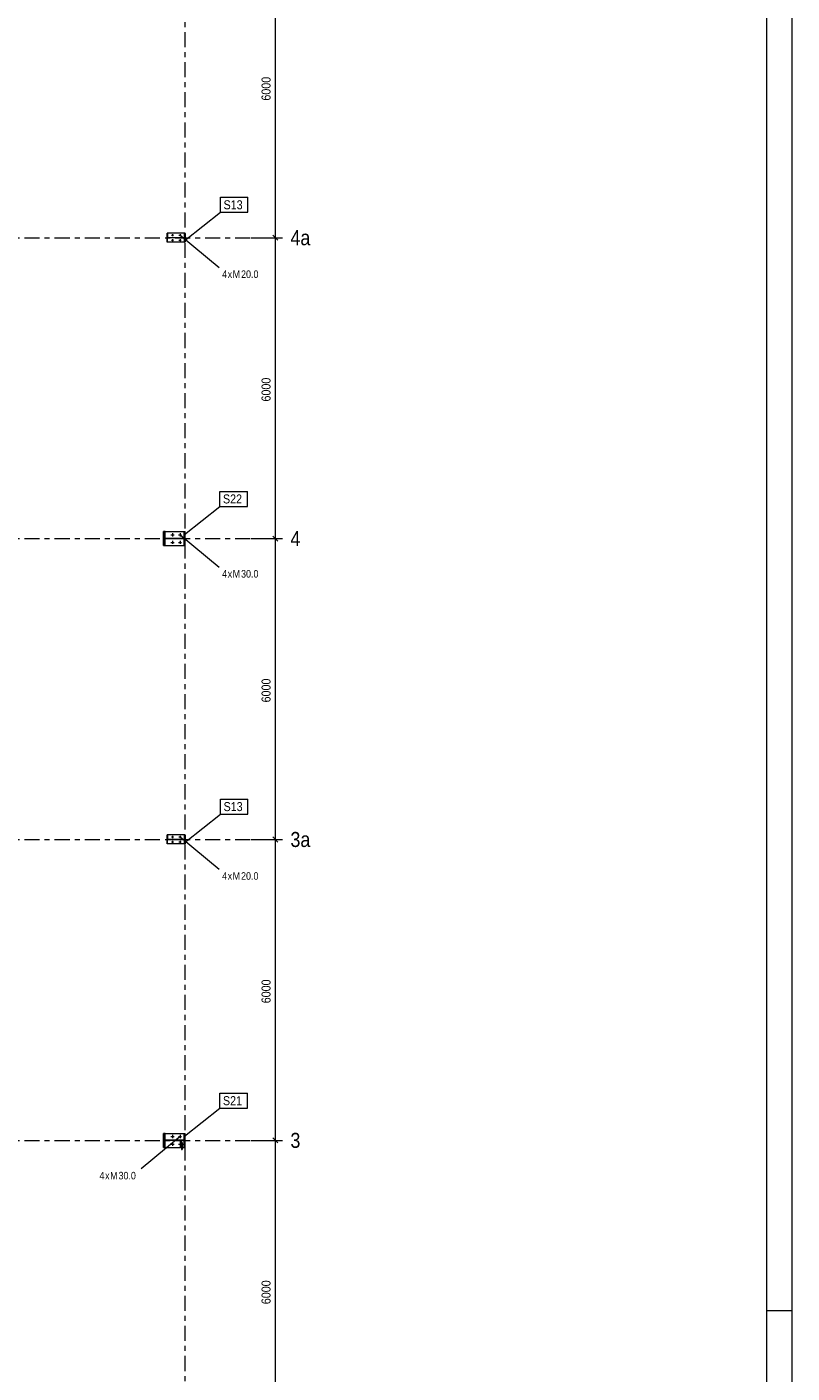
# Model space of a CAD drawing. Header units: millimetres. Extents: x -69 to 541, y -101 to 999.
# Tile 8 of 19: x 388 to 541, y 184 to 452. Entities that reach past the tile are written whole.
import ezdxf

# ---------------------------------------------------------------- set-up
doc = ezdxf.new("R2010")
doc.units = ezdxf.units.MM
doc.linetypes.add('XKITLINE00', pattern=[0])
doc.linetypes.add('XKITLINE03', pattern=[6, 3, -1, 1, -1])
for name, color, linetype, lineweight in [('Arkusz rysunku', 3, 'Continuous', 0), ('Element', 2, 'Continuous', 0), ('Spoina', 1, 'Continuous', 0), ('Wymiar', 4, 'Continuous', 0), ('Znak elementu', 2, 'Continuous', 0), ('Znak śruby', 4, 'Continuous', 0), ('Śruba', 3, 'Continuous', 0)]:
    doc.layers.add(name, color=color, linetype=linetype, lineweight=lineweight)
doc.styles.add('ARIAL', font='ARIAL.TTF')

msp = doc.modelspace()

# ---------------------------------------------------------------- hatches: boundary and pattern name
at = {"layer": 'Śruba'}
for points in [[(417.51, 410.61), (417.52, 410.61), (417.53, 410.61), (417.54, 410.6), (417.55, 410.6), (417.56, 410.59), (417.57, 410.59), (417.58, 410.58), (417.59, 410.57), (417.59, 410.56), (417.6, 410.55), (417.6, 410.54), (417.61, 410.53), (417.61, 410.52), (417.61, 410.51), (417.61, 410.5), (417.61, 410.49), (417.61, 410.48), (417.61, 410.47), (417.6, 410.46), (417.6, 410.45), (417.59, 410.44), (417.59, 410.43), (417.58, 410.42), (417.57, 410.41), (417.56, 410.41), (417.55, 410.4), (417.54, 410.4), (417.53, 410.39), (417.52, 410.39), (417.51, 410.39), (417.5, 410.39), (417.49, 410.39), (417.48, 410.39), (417.47, 410.39), (417.46, 410.4), (417.45, 410.4), (417.44, 410.41), (417.43, 410.41), (417.42, 410.42), (417.41, 410.43), (417.41, 410.44), (417.4, 410.45), (417.4, 410.46), (417.39, 410.47), (417.39, 410.48), (417.39, 410.49), (417.39, 410.5), (417.39, 410.51), (417.39, 410.52), (417.39, 410.53), (417.4, 410.54), (417.4, 410.55), (417.41, 410.56), (417.41, 410.57), (417.42, 410.58), (417.43, 410.59), (417.44, 410.59), (417.45, 410.6), (417.46, 410.6), (417.47, 410.61), (417.48, 410.61), (417.49, 410.61), (417.5, 410.61)], [(417.51, 409.61), (417.52, 409.61), (417.53, 409.61), (417.54, 409.6), (417.55, 409.6), (417.56, 409.59), (417.57, 409.59), (417.58, 409.58), (417.59, 409.57), (417.59, 409.56), (417.6, 409.55), (417.6, 409.54), (417.61, 409.53), (417.61, 409.52), (417.61, 409.51), (417.61, 409.5), (417.61, 409.49), (417.61, 409.48), (417.61, 409.47), (417.6, 409.46), (417.6, 409.45), (417.59, 409.44), (417.59, 409.43), (417.58, 409.42), (417.57, 409.41), (417.56, 409.41), (417.55, 409.4), (417.54, 409.4), (417.53, 409.39), (417.52, 409.39), (417.51, 409.39), (417.5, 409.39), (417.49, 409.39), (417.48, 409.39), (417.47, 409.39), (417.46, 409.4), (417.45, 409.4), (417.44, 409.41), (417.43, 409.41), (417.42, 409.42), (417.41, 409.43), (417.41, 409.44), (417.4, 409.45), (417.4, 409.46), (417.39, 409.47), (417.39, 409.48), (417.39, 409.49), (417.39, 409.5), (417.39, 409.51), (417.39, 409.52), (417.39, 409.53), (417.4, 409.54), (417.4, 409.55), (417.41, 409.56), (417.41, 409.57), (417.42, 409.58), (417.43, 409.59), (417.44, 409.59), (417.45, 409.6), (417.46, 409.6), (417.47, 409.61), (417.48, 409.61), (417.49, 409.61), (417.5, 409.61)], [(419.01, 410.61), (419.02, 410.61), (419.03, 410.61), (419.04, 410.6), (419.05, 410.6), (419.06, 410.59), (419.07, 410.59), (419.08, 410.58), (419.09, 410.57), (419.09, 410.56), (419.1, 410.55), (419.1, 410.54), (419.11, 410.53), (419.11, 410.52), (419.11, 410.51), (419.11, 410.5), (419.11, 410.49), (419.11, 410.48), (419.11, 410.47), (419.1, 410.46), (419.1, 410.45), (419.09, 410.44), (419.09, 410.43), (419.08, 410.42), (419.07, 410.41), (419.06, 410.41), (419.05, 410.4), (419.04, 410.4), (419.03, 410.39), (419.02, 410.39), (419.01, 410.39), (419, 410.39), (418.99, 410.39), (418.98, 410.39), (418.97, 410.39), (418.96, 410.4), (418.95, 410.4), (418.94, 410.41), (418.93, 410.41), (418.92, 410.42), (418.91, 410.43), (418.91, 410.44), (418.9, 410.45), (418.9, 410.46), (418.89, 410.47), (418.89, 410.48), (418.89, 410.49), (418.89, 410.5), (418.89, 410.51), (418.89, 410.52), (418.89, 410.53), (418.9, 410.54), (418.9, 410.55), (418.91, 410.56), (418.91, 410.57), (418.92, 410.58), (418.93, 410.59), (418.94, 410.59), (418.95, 410.6), (418.96, 410.6), (418.97, 410.61), (418.98, 410.61), (418.99, 410.61), (419, 410.61)], [(419.01, 409.61), (419.02, 409.61), (419.03, 409.61), (419.04, 409.6), (419.05, 409.6), (419.06, 409.59), (419.07, 409.59), (419.08, 409.58), (419.09, 409.57), (419.09, 409.56), (419.1, 409.55), (419.1, 409.54), (419.11, 409.53), (419.11, 409.52), (419.11, 409.51), (419.11, 409.5), (419.11, 409.49), (419.11, 409.48), (419.11, 409.47), (419.1, 409.46), (419.1, 409.45), (419.09, 409.44), (419.09, 409.43), (419.08, 409.42), (419.07, 409.41), (419.06, 409.41), (419.05, 409.4), (419.04, 409.4), (419.03, 409.39), (419.02, 409.39), (419.01, 409.39), (419, 409.39), (418.99, 409.39), (418.98, 409.39), (418.97, 409.39), (418.96, 409.4), (418.95, 409.4), (418.94, 409.41), (418.93, 409.41), (418.92, 409.42), (418.91, 409.43), (418.91, 409.44), (418.9, 409.45), (418.9, 409.46), (418.89, 409.47), (418.89, 409.48), (418.89, 409.49), (418.89, 409.5), (418.89, 409.51), (418.89, 409.52), (418.89, 409.53), (418.9, 409.54), (418.9, 409.55), (418.91, 409.56), (418.91, 409.57), (418.92, 409.58), (418.93, 409.59), (418.94, 409.59), (418.95, 409.6), (418.96, 409.6), (418.97, 409.61), (418.98, 409.61), (418.99, 409.61), (419, 409.61)], [(417.52, 350.91), (417.53, 350.91), (417.55, 350.9), (417.56, 350.9), (417.58, 350.89), (417.59, 350.88), (417.6, 350.87), (417.61, 350.86), (417.62, 350.85), (417.63, 350.84), (417.64, 350.83), (417.65, 350.81), (417.65, 350.8), (417.66, 350.78), (417.66, 350.77), (417.66, 350.75), (417.66, 350.73), (417.66, 350.72), (417.65, 350.7), (417.65, 350.69), (417.64, 350.67), (417.63, 350.66), (417.62, 350.65), (417.61, 350.64), (417.6, 350.63), (417.59, 350.62), (417.58, 350.61), (417.56, 350.6), (417.55, 350.6), (417.53, 350.59), (417.52, 350.59), (417.5, 350.59), (417.48, 350.59), (417.47, 350.59), (417.45, 350.6), (417.44, 350.6), (417.42, 350.61), (417.41, 350.62), (417.4, 350.63), (417.39, 350.64), (417.38, 350.65), (417.37, 350.66), (417.36, 350.67), (417.35, 350.69), (417.35, 350.7), (417.34, 350.72), (417.34, 350.73), (417.34, 350.75), (417.34, 350.77), (417.34, 350.78), (417.35, 350.8), (417.35, 350.81), (417.36, 350.83), (417.37, 350.84), (417.38, 350.85), (417.39, 350.86), (417.4, 350.87), (417.41, 350.88), (417.42, 350.89), (417.44, 350.9), (417.45, 350.9), (417.47, 350.91), (417.48, 350.91), (417.5, 350.91)], [(417.52, 349.41), (417.53, 349.41), (417.55, 349.4), (417.56, 349.4), (417.58, 349.39), (417.59, 349.38), (417.6, 349.37), (417.61, 349.36), (417.62, 349.35), (417.63, 349.34), (417.64, 349.33), (417.65, 349.31), (417.65, 349.3), (417.66, 349.28), (417.66, 349.27), (417.66, 349.25), (417.66, 349.23), (417.66, 349.22), (417.65, 349.2), (417.65, 349.19), (417.64, 349.17), (417.63, 349.16), (417.62, 349.15), (417.61, 349.14), (417.6, 349.13), (417.59, 349.12), (417.58, 349.11), (417.56, 349.1), (417.55, 349.1), (417.53, 349.09), (417.52, 349.09), (417.5, 349.09), (417.48, 349.09), (417.47, 349.09), (417.45, 349.1), (417.44, 349.1), (417.42, 349.11), (417.41, 349.12), (417.4, 349.13), (417.39, 349.14), (417.38, 349.15), (417.37, 349.16), (417.36, 349.17), (417.35, 349.19), (417.35, 349.2), (417.34, 349.22), (417.34, 349.23), (417.34, 349.25), (417.34, 349.27), (417.34, 349.28), (417.35, 349.3), (417.35, 349.31), (417.36, 349.33), (417.37, 349.34), (417.38, 349.35), (417.39, 349.36), (417.4, 349.37), (417.41, 349.38), (417.42, 349.39), (417.44, 349.4), (417.45, 349.4), (417.47, 349.41), (417.48, 349.41), (417.5, 349.41)], [(419.02, 350.91), (419.03, 350.91), (419.05, 350.9), (419.06, 350.9), (419.08, 350.89), (419.09, 350.88), (419.1, 350.87), (419.11, 350.86), (419.12, 350.85), (419.13, 350.84), (419.14, 350.83), (419.15, 350.81), (419.15, 350.8), (419.16, 350.78), (419.16, 350.77), (419.16, 350.75), (419.16, 350.73), (419.16, 350.72), (419.15, 350.7), (419.15, 350.69), (419.14, 350.67), (419.13, 350.66), (419.12, 350.65), (419.11, 350.64), (419.1, 350.63), (419.09, 350.62), (419.08, 350.61), (419.06, 350.6), (419.05, 350.6), (419.03, 350.59), (419.02, 350.59), (419, 350.59), (418.98, 350.59), (418.97, 350.59), (418.95, 350.6), (418.94, 350.6), (418.92, 350.61), (418.91, 350.62), (418.9, 350.63), (418.89, 350.64), (418.88, 350.65), (418.87, 350.66), (418.86, 350.67), (418.85, 350.69), (418.85, 350.7), (418.84, 350.72), (418.84, 350.73), (418.84, 350.75), (418.84, 350.77), (418.84, 350.78), (418.85, 350.8), (418.85, 350.81), (418.86, 350.83), (418.87, 350.84), (418.88, 350.85), (418.89, 350.86), (418.9, 350.87), (418.91, 350.88), (418.92, 350.89), (418.94, 350.9), (418.95, 350.9), (418.97, 350.91), (418.98, 350.91), (419, 350.91)], [(419.02, 349.41), (419.03, 349.41), (419.05, 349.4), (419.06, 349.4), (419.08, 349.39), (419.09, 349.38), (419.1, 349.37), (419.11, 349.36), (419.12, 349.35), (419.13, 349.34), (419.14, 349.33), (419.15, 349.31), (419.15, 349.3), (419.16, 349.28), (419.16, 349.27), (419.16, 349.25), (419.16, 349.23), (419.16, 349.22), (419.15, 349.2), (419.15, 349.19), (419.14, 349.17), (419.13, 349.16), (419.12, 349.15), (419.11, 349.14), (419.1, 349.13), (419.09, 349.12), (419.08, 349.11), (419.06, 349.1), (419.05, 349.1), (419.03, 349.09), (419.02, 349.09), (419, 349.09), (418.98, 349.09), (418.97, 349.09), (418.95, 349.1), (418.94, 349.1), (418.92, 349.11), (418.91, 349.12), (418.9, 349.13), (418.89, 349.14), (418.88, 349.15), (418.87, 349.16), (418.86, 349.17), (418.85, 349.19), (418.85, 349.2), (418.84, 349.22), (418.84, 349.23), (418.84, 349.25), (418.84, 349.27), (418.84, 349.28), (418.85, 349.3), (418.85, 349.31), (418.86, 349.33), (418.87, 349.34), (418.88, 349.35), (418.89, 349.36), (418.9, 349.37), (418.91, 349.38), (418.92, 349.39), (418.94, 349.4), (418.95, 349.4), (418.97, 349.41), (418.98, 349.41), (419, 349.41)], [(417.51, 290.61), (417.52, 290.61), (417.53, 290.61), (417.54, 290.6), (417.55, 290.6), (417.56, 290.59), (417.57, 290.59), (417.58, 290.58), (417.59, 290.57), (417.59, 290.56), (417.6, 290.55), (417.6, 290.54), (417.61, 290.53), (417.61, 290.52), (417.61, 290.51), (417.61, 290.5), (417.61, 290.49), (417.61, 290.48), (417.61, 290.47), (417.6, 290.46), (417.6, 290.45), (417.59, 290.44), (417.59, 290.43), (417.58, 290.42), (417.57, 290.41), (417.56, 290.41), (417.55, 290.4), (417.54, 290.4), (417.53, 290.39), (417.52, 290.39), (417.51, 290.39), (417.5, 290.39), (417.49, 290.39), (417.48, 290.39), (417.47, 290.39), (417.46, 290.4), (417.45, 290.4), (417.44, 290.41), (417.43, 290.41), (417.42, 290.42), (417.41, 290.43), (417.41, 290.44), (417.4, 290.45), (417.4, 290.46), (417.39, 290.47), (417.39, 290.48), (417.39, 290.49), (417.39, 290.5), (417.39, 290.51), (417.39, 290.52), (417.39, 290.53), (417.4, 290.54), (417.4, 290.55), (417.41, 290.56), (417.41, 290.57), (417.42, 290.58), (417.43, 290.59), (417.44, 290.59), (417.45, 290.6), (417.46, 290.6), (417.47, 290.61), (417.48, 290.61), (417.49, 290.61), (417.5, 290.61)], [(419.01, 290.61), (419.02, 290.61), (419.03, 290.61), (419.04, 290.6), (419.05, 290.6), (419.06, 290.59), (419.07, 290.59), (419.08, 290.58), (419.09, 290.57), (419.09, 290.56), (419.1, 290.55), (419.1, 290.54), (419.11, 290.53), (419.11, 290.52), (419.11, 290.51), (419.11, 290.5), (419.11, 290.49), (419.11, 290.48), (419.11, 290.47), (419.1, 290.46), (419.1, 290.45), (419.09, 290.44), (419.09, 290.43), (419.08, 290.42), (419.07, 290.41), (419.06, 290.41), (419.05, 290.4), (419.04, 290.4), (419.03, 290.39), (419.02, 290.39), (419.01, 290.39), (419, 290.39), (418.99, 290.39), (418.98, 290.39), (418.97, 290.39), (418.96, 290.4), (418.95, 290.4), (418.94, 290.41), (418.93, 290.41), (418.92, 290.42), (418.91, 290.43), (418.91, 290.44), (418.9, 290.45), (418.9, 290.46), (418.89, 290.47), (418.89, 290.48), (418.89, 290.49), (418.89, 290.5), (418.89, 290.51), (418.89, 290.52), (418.89, 290.53), (418.9, 290.54), (418.9, 290.55), (418.91, 290.56), (418.91, 290.57), (418.92, 290.58), (418.93, 290.59), (418.94, 290.59), (418.95, 290.6), (418.96, 290.6), (418.97, 290.61), (418.98, 290.61), (418.99, 290.61), (419, 290.61)], [(417.51, 289.61), (417.52, 289.61), (417.53, 289.61), (417.54, 289.6), (417.55, 289.6), (417.56, 289.59), (417.57, 289.59), (417.58, 289.58), (417.59, 289.57), (417.59, 289.56), (417.6, 289.55), (417.6, 289.54), (417.61, 289.53), (417.61, 289.52), (417.61, 289.51), (417.61, 289.5), (417.61, 289.49), (417.61, 289.48), (417.61, 289.47), (417.6, 289.46), (417.6, 289.45), (417.59, 289.44), (417.59, 289.43), (417.58, 289.42), (417.57, 289.41), (417.56, 289.41), (417.55, 289.4), (417.54, 289.4), (417.53, 289.39), (417.52, 289.39), (417.51, 289.39), (417.5, 289.39), (417.49, 289.39), (417.48, 289.39), (417.47, 289.39), (417.46, 289.4), (417.45, 289.4), (417.44, 289.41), (417.43, 289.41), (417.42, 289.42), (417.41, 289.43), (417.41, 289.44), (417.4, 289.45), (417.4, 289.46), (417.39, 289.47), (417.39, 289.48), (417.39, 289.49), (417.39, 289.5), (417.39, 289.51), (417.39, 289.52), (417.39, 289.53), (417.4, 289.54), (417.4, 289.55), (417.41, 289.56), (417.41, 289.57), (417.42, 289.58), (417.43, 289.59), (417.44, 289.59), (417.45, 289.6), (417.46, 289.6), (417.47, 289.61), (417.48, 289.61), (417.49, 289.61), (417.5, 289.61)], [(419.01, 289.61), (419.02, 289.61), (419.03, 289.61), (419.04, 289.6), (419.05, 289.6), (419.06, 289.59), (419.07, 289.59), (419.08, 289.58), (419.09, 289.57), (419.09, 289.56), (419.1, 289.55), (419.1, 289.54), (419.11, 289.53), (419.11, 289.52), (419.11, 289.51), (419.11, 289.5), (419.11, 289.49), (419.11, 289.48), (419.11, 289.47), (419.1, 289.46), (419.1, 289.45), (419.09, 289.44), (419.09, 289.43), (419.08, 289.42), (419.07, 289.41), (419.06, 289.41), (419.05, 289.4), (419.04, 289.4), (419.03, 289.39), (419.02, 289.39), (419.01, 289.39), (419, 289.39), (418.99, 289.39), (418.98, 289.39), (418.97, 289.39), (418.96, 289.4), (418.95, 289.4), (418.94, 289.41), (418.93, 289.41), (418.92, 289.42), (418.91, 289.43), (418.91, 289.44), (418.9, 289.45), (418.9, 289.46), (418.89, 289.47), (418.89, 289.48), (418.89, 289.49), (418.89, 289.5), (418.89, 289.51), (418.89, 289.52), (418.89, 289.53), (418.9, 289.54), (418.9, 289.55), (418.91, 289.56), (418.91, 289.57), (418.92, 289.58), (418.93, 289.59), (418.94, 289.59), (418.95, 289.6), (418.96, 289.6), (418.97, 289.61), (418.98, 289.61), (418.99, 289.61), (419, 289.61)], [(417.52, 230.91), (417.53, 230.91), (417.55, 230.9), (417.56, 230.9), (417.58, 230.89), (417.59, 230.88), (417.6, 230.87), (417.61, 230.86), (417.62, 230.85), (417.63, 230.84), (417.64, 230.83), (417.65, 230.81), (417.65, 230.8), (417.66, 230.78), (417.66, 230.77), (417.66, 230.75), (417.66, 230.73), (417.66, 230.72), (417.65, 230.7), (417.65, 230.69), (417.64, 230.67), (417.63, 230.66), (417.62, 230.65), (417.61, 230.64), (417.6, 230.63), (417.59, 230.62), (417.58, 230.61), (417.56, 230.6), (417.55, 230.6), (417.53, 230.59), (417.52, 230.59), (417.5, 230.59), (417.48, 230.59), (417.47, 230.59), (417.45, 230.6), (417.44, 230.6), (417.42, 230.61), (417.41, 230.62), (417.4, 230.63), (417.39, 230.64), (417.38, 230.65), (417.37, 230.66), (417.36, 230.67), (417.35, 230.69), (417.35, 230.7), (417.34, 230.72), (417.34, 230.73), (417.34, 230.75), (417.34, 230.77), (417.34, 230.78), (417.35, 230.8), (417.35, 230.81), (417.36, 230.83), (417.37, 230.84), (417.38, 230.85), (417.39, 230.86), (417.4, 230.87), (417.41, 230.88), (417.42, 230.89), (417.44, 230.9), (417.45, 230.9), (417.47, 230.91), (417.48, 230.91), (417.5, 230.91)], [(419.02, 230.91), (419.03, 230.91), (419.05, 230.9), (419.06, 230.9), (419.08, 230.89), (419.09, 230.88), (419.1, 230.87), (419.11, 230.86), (419.12, 230.85), (419.13, 230.84), (419.14, 230.83), (419.15, 230.81), (419.15, 230.8), (419.16, 230.78), (419.16, 230.77), (419.16, 230.75), (419.16, 230.73), (419.16, 230.72), (419.15, 230.7), (419.15, 230.69), (419.14, 230.67), (419.13, 230.66), (419.12, 230.65), (419.11, 230.64), (419.1, 230.63), (419.09, 230.62), (419.08, 230.61), (419.06, 230.6), (419.05, 230.6), (419.03, 230.59), (419.02, 230.59), (419, 230.59), (418.98, 230.59), (418.97, 230.59), (418.95, 230.6), (418.94, 230.6), (418.92, 230.61), (418.91, 230.62), (418.9, 230.63), (418.89, 230.64), (418.88, 230.65), (418.87, 230.66), (418.86, 230.67), (418.85, 230.69), (418.85, 230.7), (418.84, 230.72), (418.84, 230.73), (418.84, 230.75), (418.84, 230.77), (418.84, 230.78), (418.85, 230.8), (418.85, 230.81), (418.86, 230.83), (418.87, 230.84), (418.88, 230.85), (418.89, 230.86), (418.9, 230.87), (418.91, 230.88), (418.92, 230.89), (418.94, 230.9), (418.95, 230.9), (418.97, 230.91), (418.98, 230.91), (419, 230.91)], [(417.52, 229.41), (417.53, 229.41), (417.55, 229.4), (417.56, 229.4), (417.58, 229.39), (417.59, 229.38), (417.6, 229.37), (417.61, 229.36), (417.62, 229.35), (417.63, 229.34), (417.64, 229.33), (417.65, 229.31), (417.65, 229.3), (417.66, 229.28), (417.66, 229.27), (417.66, 229.25), (417.66, 229.23), (417.66, 229.22), (417.65, 229.2), (417.65, 229.19), (417.64, 229.17), (417.63, 229.16), (417.62, 229.15), (417.61, 229.14), (417.6, 229.13), (417.59, 229.12), (417.58, 229.11), (417.56, 229.1), (417.55, 229.1), (417.53, 229.09), (417.52, 229.09), (417.5, 229.09), (417.48, 229.09), (417.47, 229.09), (417.45, 229.1), (417.44, 229.1), (417.42, 229.11), (417.41, 229.12), (417.4, 229.13), (417.39, 229.14), (417.38, 229.15), (417.37, 229.16), (417.36, 229.17), (417.35, 229.19), (417.35, 229.2), (417.34, 229.22), (417.34, 229.23), (417.34, 229.25), (417.34, 229.27), (417.34, 229.28), (417.35, 229.3), (417.35, 229.31), (417.36, 229.33), (417.37, 229.34), (417.38, 229.35), (417.39, 229.36), (417.4, 229.37), (417.41, 229.38), (417.42, 229.39), (417.44, 229.4), (417.45, 229.4), (417.47, 229.41), (417.48, 229.41), (417.5, 229.41)], [(419.02, 229.41), (419.03, 229.41), (419.05, 229.4), (419.06, 229.4), (419.08, 229.39), (419.09, 229.38), (419.1, 229.37), (419.11, 229.36), (419.12, 229.35), (419.13, 229.34), (419.14, 229.33), (419.15, 229.31), (419.15, 229.3), (419.16, 229.28), (419.16, 229.27), (419.16, 229.25), (419.16, 229.23), (419.16, 229.22), (419.15, 229.2), (419.15, 229.19), (419.14, 229.17), (419.13, 229.16), (419.12, 229.15), (419.11, 229.14), (419.1, 229.13), (419.09, 229.12), (419.08, 229.11), (419.06, 229.1), (419.05, 229.1), (419.03, 229.09), (419.02, 229.09), (419, 229.09), (418.98, 229.09), (418.97, 229.09), (418.95, 229.1), (418.94, 229.1), (418.92, 229.11), (418.91, 229.12), (418.9, 229.13), (418.89, 229.14), (418.88, 229.15), (418.87, 229.16), (418.86, 229.17), (418.85, 229.19), (418.85, 229.2), (418.84, 229.22), (418.84, 229.23), (418.84, 229.25), (418.84, 229.27), (418.84, 229.28), (418.85, 229.3), (418.85, 229.31), (418.86, 229.33), (418.87, 229.34), (418.88, 229.35), (418.89, 229.36), (418.9, 229.37), (418.91, 229.38), (418.92, 229.39), (418.94, 229.4), (418.95, 229.4), (418.97, 229.41), (418.98, 229.41), (419, 229.41)], [(419.12, 228.98), (419.12, 229.35), (419.28, 229.35), (419.28, 228.98)], [(419.28, 228.98), (419.28, 229.35), (419.44, 229.35), (419.44, 228.98)]]:
    msp.add_hatch(color=256, dxfattribs=at).paths.add_polyline_path(points, flags=17)

# ---------------------------------------------------------------- linework, layer by layer
at = {"layer": 'Arkusz rysunku', "linetype": 'XKITLINE00', "lineweight": 0}
for p, q in [((540.98, -101), (540.98, 999)), ((535.98, -96), (535.98, 994)), ((540.98, 196), (535.98, 196))]:
    msp.add_line(p, q, dxfattribs=at)
at = {"layer": 'Element', "linetype": 'XKITLINE00', "lineweight": 0}
for p, q in [((416.4, 409.15), (416.4, 410.85)), ((416.4, 410.85), (416.53, 410.85)), ((416.4, 409.15), (416.4, 410.85)), ((416.4, 410.85), (416.53, 410.85)), ((419.95, 410.9), (416.45, 410.9)), ((416.45, 410.85), (416.45, 410.9)), ((416.53, 410.85), (416.53, 410.04)), ((416.53, 410.85), (416.53, 410.04)), ((419.87, 410.04), (419.87, 410.85)), ((419.87, 410.85), (420, 410.85)), ((419.87, 410.04), (419.87, 410.85)), ((419.87, 410.85), (420, 410.85)), ((419.95, 410.85), (419.95, 410.9)), ((420, 410.85), (420, 409.15)), ((420, 410.85), (420, 409.15)), ((416.53, 409.15), (416.4, 409.15)), ((416.53, 409.15), (416.4, 409.15)), ((416.45, 409.1), (416.45, 409.15)), ((419.95, 409.1), (416.45, 409.1)), ((416.53, 410.04), (419.87, 410.04)), ((416.53, 410.04), (419.87, 410.04)), ((419.87, 409.96), (416.53, 409.96)), ((416.53, 409.15), (416.53, 409.96)), ((419.87, 409.96), (416.53, 409.96)), ((416.53, 409.15), (416.53, 409.96)), ((419.87, 409.15), (419.87, 409.96)), ((419.87, 409.15), (419.87, 409.96)), ((420, 409.15), (419.87, 409.15)), ((420, 409.15), (419.87, 409.15)), ((419.95, 409.1), (419.95, 409.15)), ((416.06, 351.4), (415.73, 351.4)), ((415.73, 351.4), (415.73, 348.6)), ((415.73, 348.6), (415.73, 351.4)), ((415.73, 351.4), (415.89, 351.4)), ((415.89, 348.6), (415.89, 351.4)), ((415.89, 348.6), (415.89, 351.4)), ((419.84, 350.04), (415.89, 350.04)), ((415.89, 350.04), (415.89, 349.96)), ((419.84, 350.04), (415.89, 350.04)), ((415.89, 350.04), (415.89, 349.96)), ((419.84, 349.96), (415.89, 349.96)), ((419.84, 349.96), (415.89, 349.96)), ((416.06, 350.04), (416.06, 351.4)), ((416.06, 351.4), (419.84, 351.4)), ((416.06, 348.6), (416.06, 349.96)), ((419.84, 348.6), (419.84, 351.4)), ((419.84, 351.4), (420, 351.4)), ((419.84, 348.6), (419.84, 351.4)), ((419.84, 351.4), (420, 351.4)), ((419.84, 350.04), (419.84, 349.96)), ((419.84, 350.04), (419.84, 349.96)), ((420, 348.6), (420, 351.4)), ((420, 348.6), (420, 351.4)), ((415.73, 348.6), (416.06, 348.6)), ((415.73, 348.6), (415.89, 348.6)), ((416.06, 348.6), (419.84, 348.6)), ((419.84, 348.6), (420, 348.6)), ((419.84, 348.6), (420, 348.6)), ((416.4, 289.15), (416.4, 290.85)), ((416.4, 290.85), (416.53, 290.85)), ((416.4, 289.15), (416.4, 290.85)), ((416.4, 290.85), (416.53, 290.85)), ((419.95, 290.9), (416.45, 290.9)), ((416.45, 290.85), (416.45, 290.9)), ((416.53, 290.85), (416.53, 290.04)), ((416.53, 290.85), (416.53, 290.04)), ((416.53, 290.04), (419.87, 290.04)), ((416.53, 290.04), (419.87, 290.04)), ((419.87, 289.96), (416.53, 289.96)), ((416.53, 289.15), (416.53, 289.96)), ((419.87, 289.96), (416.53, 289.96)), ((416.53, 289.15), (416.53, 289.96)), ((419.87, 290.04), (419.87, 290.85)), ((419.87, 290.85), (420, 290.85)), ((419.87, 290.04), (419.87, 290.85)), ((419.87, 290.85), (420, 290.85)), ((419.87, 289.15), (419.87, 289.96)), ((419.87, 289.15), (419.87, 289.96)), ((419.95, 290.85), (419.95, 290.9)), ((420, 290.85), (420, 289.15)), ((420, 290.85), (420, 289.15)), ((416.53, 289.15), (416.4, 289.15)), ((416.53, 289.15), (416.4, 289.15)), ((416.45, 289.1), (416.45, 289.15)), ((419.95, 289.1), (416.45, 289.1)), ((420, 289.15), (419.87, 289.15)), ((420, 289.15), (419.87, 289.15)), ((419.95, 289.1), (419.95, 289.15)), ((416.06, 231.4), (415.73, 231.4)), ((415.73, 231.4), (415.73, 228.6)), ((415.73, 228.6), (415.73, 231.4)), ((415.73, 231.4), (415.89, 231.4)), ((415.89, 228.6), (415.89, 231.4)), ((415.89, 228.6), (415.89, 231.4)), ((416.06, 230.04), (416.06, 231.4)), ((416.06, 231.4), (419.84, 231.4)), ((419.84, 228.6), (419.84, 231.4)), ((419.84, 231.4), (420, 231.4)), ((419.84, 228.6), (419.84, 231.4)), ((419.84, 231.4), (420, 231.4)), ((420, 228.6), (420, 231.4)), ((420, 228.6), (420, 231.4)), ((415.73, 228.6), (416.06, 228.6)), ((415.73, 228.6), (415.89, 228.6)), ((419.84, 230.04), (415.89, 230.04)), ((415.89, 230.04), (415.89, 229.96)), ((419.84, 230.04), (415.89, 230.04)), ((415.89, 230.04), (415.89, 229.96)), ((419.84, 229.96), (415.89, 229.96)), ((419.84, 229.96), (415.89, 229.96)), ((416.06, 228.6), (416.06, 229.96)), ((416.06, 228.6), (419.12, 228.6)), ((419.12, 228.57), (419.12, 229.96)), ((419.12, 229.96), (419.28, 229.96)), ((419.12, 229.03), (419.12, 229.96)), ((419.12, 229.96), (419.28, 229.96)), ((419.12, 229.03), (419.28, 229.03)), ((419.12, 229.03), (419.28, 229.03)), ((419.28, 228.57), (419.12, 228.57)), ((419.28, 229.03), (419.28, 229.96)), ((419.28, 229.03), (419.28, 229.96)), ((419.28, 229.54), (419.44, 229.54)), ((419.28, 229.52), (419.44, 229.52)), ((419.28, 228.63), (419.28, 229.31)), ((419.28, 229.31), (419.44, 229.31)), ((419.28, 228.63), (419.28, 229.31)), ((419.28, 229.31), (419.44, 229.31)), ((419.28, 228.63), (419.44, 228.63)), ((419.3, 228.59), (419.28, 228.63)), ((419.28, 228.63), (419.44, 228.63)), ((419.3, 228.59), (419.28, 228.63)), ((419.44, 228.63), (419.28, 228.63)), ((419.28, 228.63), (419.44, 228.63)), ((419.28, 228.62), (419.28, 228.19)), ((419.28, 228.6), (419.29, 228.6)), ((419.28, 228.56), (419.44, 228.56)), ((419.44, 228.56), (419.28, 228.56)), ((419.28, 228.56), (419.28, 228.19)), ((419.28, 228.19), (419.44, 228.19)), ((419.28, 228.19), (419.44, 228.19)), ((419.44, 228.63), (419.42, 228.59)), ((419.44, 228.63), (419.42, 228.59)), ((419.43, 228.6), (419.44, 228.6)), ((419.44, 229.54), (419.44, 228.63)), ((419.44, 228.63), (419.44, 229.31)), ((419.44, 228.62), (419.44, 228.19)), ((419.44, 228.6), (419.84, 228.6)), ((419.44, 228.19), (419.44, 228.56)), ((419.84, 230.04), (419.84, 229.96)), ((419.84, 230.04), (419.84, 229.96)), ((419.84, 228.6), (420, 228.6)), ((419.84, 228.6), (420, 228.6))]:
    msp.add_line(p, q, dxfattribs=at)
msp.add_arc((419.36, 228.65), 0.086, 225.7786, 314.2214, dxfattribs=at)
msp.add_arc((419.36, 228.65), 0.086, 225.7786, 314.2214, dxfattribs=at)
at = {"layer": 'Spoina', "linetype": 'XKITLINE03', "lineweight": 0}
for p, q in [((420, -20), (420, 960)), ((-20, 410), (440, 410)), ((-20, 350), (440, 350)), ((-20, 290), (440, 290)), ((-20, 230), (440, 230))]:
    msp.add_line(p, q, dxfattribs=at)
at = {"layer": 'Wymiar', "linetype": 'XKITLINE00', "lineweight": 0}
for p, q in [((438, 410), (438, 470)), ((433.19, 410), (439.44, 410)), ((433.19, 410), (439.44, 410)), ((437.49, 410.51), (438.51, 409.49)), ((437.49, 410.51), (438.51, 409.49)), ((438, 350), (438, 410)), ((433.19, 350), (439.44, 350)), ((433.19, 350), (439.44, 350)), ((437.49, 350.51), (438.51, 349.49)), ((437.49, 350.51), (438.51, 349.49)), ((438, 290), (438, 350)), ((433.19, 290), (439.44, 290)), ((433.19, 290), (439.44, 290)), ((437.49, 290.51), (438.51, 289.49)), ((437.49, 290.51), (438.51, 289.49)), ((438, 230), (438, 290)), ((433.19, 230), (439.44, 230)), ((433.19, 230), (439.44, 230)), ((437.49, 230.51), (438.51, 229.49)), ((437.49, 230.51), (438.51, 229.49)), ((438, 170), (438, 230))]:
    msp.add_line(p, q, dxfattribs=at)
at = {"layer": 'Znak elementu', "linetype": 'XKITLINE00', "lineweight": 0}
for p, q in [((427.07, 418.06), (432.54, 418.06)), ((427.07, 415.06), (427.07, 418.06)), ((432.54, 415.06), (432.54, 418.06)), ((420, 409.49), (427.07, 415.06)), ((427.07, 415.06), (432.54, 415.06)), ((426.95, 359.41), (432.42, 359.41)), ((426.95, 356.41), (426.95, 359.41)), ((432.42, 356.41), (432.42, 359.41)), ((419.87, 350.84), (426.95, 356.41)), ((426.95, 356.41), (432.42, 356.41)), ((427.07, 298.06), (432.54, 298.06)), ((427.07, 295.06), (427.07, 298.06)), ((432.54, 295.06), (432.54, 298.06)), ((420, 289.49), (427.07, 295.06)), ((427.07, 295.06), (432.54, 295.06)), ((426.95, 239.41), (432.42, 239.41)), ((426.95, 236.41), (426.95, 239.41)), ((432.42, 236.41), (432.42, 239.41)), ((419.87, 230.84), (426.95, 236.41)), ((426.95, 236.41), (432.42, 236.41))]:
    msp.add_line(p, q, dxfattribs=at)
at = {"layer": 'Znak śruby', "linetype": 'XKITLINE00', "lineweight": 0}
for p, q in [((419, 410.5), (426.78, 404.07)), ((419, 350.75), (426.78, 344.32)), ((419, 290.5), (426.78, 284.07)), ((419, 230.75), (411.22, 224.32))]:
    msp.add_line(p, q, dxfattribs=at)
at = {"layer": 'Śruba', "linetype": 'XKITLINE00', "lineweight": 0}
for p, q in [((417.5, 410.72), (417.5, 410.28)), ((419, 410.72), (419, 410.28)), ((417.28, 410.5), (417.72, 410.5)), ((417.28, 409.5), (417.72, 409.5)), ((417.5, 409.72), (417.5, 409.28)), ((418.78, 410.5), (419.22, 410.5)), ((418.78, 409.5), (419.22, 409.5)), ((419, 409.72), (419, 409.28)), ((417.18, 350.75), (417.82, 350.75)), ((417.18, 349.25), (417.82, 349.25)), ((417.5, 351.07), (417.5, 350.43)), ((417.5, 349.57), (417.5, 348.93)), ((418.68, 350.75), (419.32, 350.75)), ((418.68, 349.25), (419.32, 349.25)), ((419, 351.07), (419, 350.43)), ((419, 349.57), (419, 348.93)), ((417.28, 290.5), (417.72, 290.5)), ((417.5, 290.72), (417.5, 290.28)), ((418.78, 290.5), (419.22, 290.5)), ((419, 290.72), (419, 290.28)), ((417.28, 289.5), (417.72, 289.5)), ((417.5, 289.72), (417.5, 289.28)), ((418.78, 289.5), (419.22, 289.5)), ((419, 289.72), (419, 289.28)), ((417.5, 231.07), (417.5, 230.43)), ((419, 231.07), (419, 230.43)), ((417.18, 230.75), (417.82, 230.75)), ((417.18, 229.25), (417.82, 229.25)), ((417.5, 229.57), (417.5, 228.93)), ((418.68, 230.75), (419.32, 230.75)), ((418.68, 229.25), (419.32, 229.25)), ((419.61, 229.17), (418.96, 229.17)), ((419, 229.57), (419, 228.93)), ((419.28, 229.35), (419.12, 229.35)), ((419.28, 228.98), (419.12, 228.98)), ((419.44, 229.35), (419.28, 229.35)), ((419.44, 228.98), (419.28, 228.98))]:
    msp.add_line(p, q, dxfattribs=at)

# ---------------------------------------------------------------- texts
at = {"layer": 'Spoina', "style": 'ARIAL', "width": 0.85}
for s, p in [('4a', (441, 408.5)), ('4', (441, 348.5)), ('3a', (441, 288.5)), ('3', (441, 228.5))]:
    msp.add_text(s, height=3, dxfattribs=at).set_placement(p)
at = {"layer": 'Wymiar', "style": 'ARIAL', "width": 0.85}
for p in [(437.04, 437.33), (437.04, 377.33), (437.04, 317.33), (437.04, 257.33), (437.04, 197.33)]:
    msp.add_text('6000', height=1.8, rotation=90.0002, dxfattribs=at).set_placement(p)
at = {"layer": 'Znak elementu', "style": 'ARIAL', "width": 0.85}
for s, p in [('S13', (427.67, 415.66)), ('S22', (427.55, 357.01)), ('S13', (427.67, 295.66)), ('S21', (427.55, 237.01))]:
    msp.add_text(s, height=1.8, dxfattribs=at).set_placement(p)
at = {"layer": 'Znak śruby', "style": 'ARIAL', "width": 0.85}
for s, p in [('4', (427.38, 401.97)), ('x', (428.49, 401.97)), ('M', (429.49, 401.97)), ('20.0', (431.16, 401.97)), ('4', (427.38, 342.22)), ('M', (429.49, 342.22)), ('30.0', (431.16, 342.22)), ('x', (428.49, 342.22)), ('4', (427.38, 281.97)), ('x', (428.49, 281.97)), ('M', (429.49, 281.97)), ('20.0', (431.16, 281.97)), ('4', (402.95, 222.22)), ('x', (404.06, 222.22)), ('M', (405.06, 222.22)), ('30.0', (406.73, 222.22))]:
    msp.add_text(s, height=1.5, dxfattribs=at).set_placement(p)

doc.saveas('drawing.dxf')
